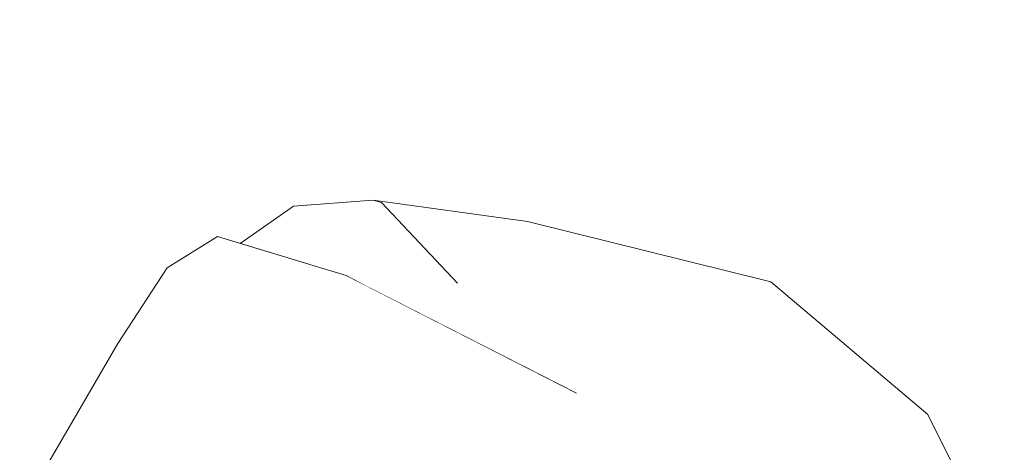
# Model space of a CAD drawing. Header units: millimetres. Extents: x 90539 to 127778, y -34922 to 14506.
# Tile 154 of 256: x 110900 to 111085, y 1291 to 1372. Entities that reach past the tile are written whole.
import ezdxf

# ---------------------------------------------------------------- set-up
doc = ezdxf.new("R2010")
doc.units = ezdxf.units.MM
doc.header["$MEASUREMENT"] = 0
doc.linetypes.add('Wipeout_Contour', pattern=[1000, 0, -1000])
for name, color, linetype in [('Nowe_A-Niepełnosprawni', 7, 'Continuous'), ('Nowe_A-Wymiary-Zewnętrzne', 7, 'Continuous'), ('Nowe_A-Ściany-Działowe', 7, 'Continuous')]:
    doc.layers.add(name, color=color, linetype=linetype)
doc.layers.add('Nowe_A-Niepełnosprawni_Nr_pióra__4', color=7, linetype='Continuous', lineweight=13)
doc.layers.add('Nowe_A-Wymiary-Zewnętrzne_Nr_pióra__46', color=5, linetype='Continuous', lineweight=15)
doc.layers.add('Nowe_A-Wymiary-Zewnętrzne_Nr_pióra__45', color=7, linetype='Continuous', lineweight=15, true_color=0x40a5ff)
doc.layers.add('Nowe_A-Wymiary-Zewnętrzne_Nr_pióra__85', color=7, linetype='Continuous', lineweight=13, true_color=0x80c2ff)
doc.styles.add('STYL_AUTOMATYCZNY_2', font='arial.ttf')
doc.dimstyles.new('STYL_AUTOMATYCZNY__1', dxfattribs={"dimtxt": 125, "dimasz": 47.5, "dimexe": 0.18, "dimexo": 20, "dimgap": 0, "dimtad": 1, "dimdec": 1, "dimlfac": 0.1, "dimzin": 0, "dimdsep": 46, "dimtxsty": 'STYL_AUTOMATYCZNY_2', "dimblk": 'ARROWHEAD_11', "dimblk1": 'ARROWHEAD_11', "dimblk2": 'ARROWHEAD_11', "dimcen": 0.09, "dimclrd": 256, "dimclre": 256, "dimclrt": 5, "dimadec": 1, "dimazin": 0, "dimtfac": 1, "dimtdec": 4, "dimtmove": 0, "dimatfit": 3, "dimfxl": 0, "dimtolj": 1, "dimtzin": 0, "dimarcsym": 0})

# ---------------------------------------------------------------- blocks, each defined once
blk = doc.blocks.new('ElemPrzekroju_23')
at = {"color": 254, "linetype": 'Wipeout_Contour', "lineweight": 0, "ltscale": 443944.631389}
blk.add_wipeout([(110966.43, 1338.48), (110968.03, 1338.01), (110982.28, 1322.86), (110995.45, 1334.45)], dxfattribs=at).dxf.layer = 'Nowe_A-Niepełnosprawni'
at = {"color": 254, "linetype": 'Wipeout_Contour', "lineweight": 0, "ltscale": 332812.469173}
blk.add_wipeout([(110918.48, 1311.55), (110933.73, 1304.61), (110937.17, 1331.63)], dxfattribs=at).dxf.layer = 'Nowe_A-Niepełnosprawni'
at = {"color": 254, "linetype": 'Wipeout_Contour', "lineweight": 0, "ltscale": 333184.058097}
blk.add_wipeout([(111041.15, 1323.14), (111048.81, 1308.09), (111070.68, 1298.24)], dxfattribs=at).dxf.layer = 'Nowe_A-Niepełnosprawni'
at = {"color": 254, "linetype": 'Wipeout_Contour', "lineweight": 0, "ltscale": 332948.451359}
blk.add_wipeout([(110943.27, 1321.38), (110986.32, 1286.38), (110996.18, 1305.38)], dxfattribs=at).dxf.layer = 'Nowe_A-Niepełnosprawni'
at = {"color": 254, "linetype": 'Wipeout_Contour', "lineweight": 0, "ltscale": 333102.651605}
blk.add_wipeout([(111030.99, 1321.17), (111012.64, 1306.14), (111036.13, 1302.02)], dxfattribs=at).dxf.layer = 'Nowe_A-Niepełnosprawni'
at = {"color": 254, "linetype": 'Wipeout_Contour', "lineweight": 0, "ltscale": 333239.058017}
blk.add_wipeout([(111062.85, 1296.52), (111072.02, 1273.42), (111081.98, 1275.45)], dxfattribs=at).dxf.layer = 'Nowe_A-Niepełnosprawni'
at = {"color": 254, "linetype": 'Wipeout_Contour', "lineweight": 0, "ltscale": 332837.835381}
blk.add_wipeout([(110933.73, 1304.61), (110943.27, 1321.38), (110937.17, 1331.63)], dxfattribs=at).dxf.layer = 'Nowe_A-Niepełnosprawni'
at = {"color": 254, "linetype": 'Wipeout_Contour', "lineweight": 0, "ltscale": 333238.088539}
blk.add_wipeout([(111062.85, 1296.52), (111081.98, 1275.45), (111070.68, 1298.24)], dxfattribs=at).dxf.layer = 'Nowe_A-Niepełnosprawni'
at = {"color": 254, "linetype": 'Wipeout_Contour', "lineweight": 0, "ltscale": 332886.626836}
blk.add_wipeout([(110933.73, 1304.61), (110986.32, 1286.38), (110943.27, 1321.38)], dxfattribs=at).dxf.layer = 'Nowe_A-Niepełnosprawni'
at = {"color": 254, "linetype": 'Wipeout_Contour', "lineweight": 0, "ltscale": 333049.214637}
blk.add_wipeout([(111030.99, 1321.17), (110982.28, 1322.86), (111012.64, 1306.14)], dxfattribs=at).dxf.layer = 'Nowe_A-Niepełnosprawni'
at = {"color": 254, "linetype": 'Wipeout_Contour', "lineweight": 0, "ltscale": 332795.987422}
blk.add_wipeout([(110933.73, 1304.61), (110901.36, 1272.81), (110938.88, 1282.01)], dxfattribs=at).dxf.layer = 'Nowe_A-Niepełnosprawni'
at = {"color": 254, "linetype": 'Wipeout_Contour', "lineweight": 0, "ltscale": 332922.441382}
blk.add_wipeout([(110948.25, 1333.58), (110982.28, 1322.86), (110968.03, 1338.01)], dxfattribs=at).dxf.layer = 'Nowe_A-Niepełnosprawni'
at = {"color": 254, "linetype": 'Wipeout_Contour', "lineweight": 0, "ltscale": 333139.341558}
blk.add_wipeout([(111048.81, 1308.09), (111030.99, 1321.17), (111036.13, 1302.02)], dxfattribs=at).dxf.layer = 'Nowe_A-Niepełnosprawni'
at = {"color": 254, "linetype": 'Wipeout_Contour', "lineweight": 0, "ltscale": 333013.728357}
blk.add_wipeout([(110986.32, 1286.38), (111008.6, 1286.25), (110996.18, 1305.38)], dxfattribs=at).dxf.layer = 'Nowe_A-Niepełnosprawni'
at = {"color": 254, "linetype": 'Wipeout_Contour', "lineweight": 0, "ltscale": 443814.994251}
blk.add_wipeout([(110951.44, 1337.36), (110941.46, 1330.33), (110941.52, 1330.31), (110948.25, 1333.58)], dxfattribs=at).dxf.layer = 'Nowe_A-Niepełnosprawni'
at = {"color": 254, "linetype": 'Wipeout_Contour', "lineweight": 0, "ltscale": 332973.802491}
blk.add_wipeout([(110982.28, 1322.86), (110963.43, 1323.24), (111004.63, 1302.25)], dxfattribs=at).dxf.layer = 'Nowe_A-Niepełnosprawni'
at = {"color": 254, "linetype": 'Wipeout_Contour', "lineweight": 0, "ltscale": 333144.336126}
blk.add_wipeout([(111041.15, 1323.14), (111030.99, 1321.17), (111048.81, 1308.09)], dxfattribs=at).dxf.layer = 'Nowe_A-Niepełnosprawni'
at = {"color": 254, "linetype": 'Wipeout_Contour', "lineweight": 0, "ltscale": 333080.490357}
blk.add_wipeout([(111008.6, 1286.25), (111036.13, 1302.02), (111012.64, 1306.14)], dxfattribs=at).dxf.layer = 'Nowe_A-Niepełnosprawni'
at = {"color": 254, "linetype": 'Wipeout_Contour', "lineweight": 0, "ltscale": 332909.687385}
blk.add_wipeout([(110966.43, 1338.48), (110951.44, 1337.36), (110968.03, 1338.01)], dxfattribs=at).dxf.layer = 'Nowe_A-Niepełnosprawni'
at = {"color": 254, "linetype": 'Wipeout_Contour', "lineweight": 0, "ltscale": 332985.067572}
blk.add_wipeout([(110961.35, 1324.3), (110996.18, 1305.38), (111004.63, 1302.25)], dxfattribs=at).dxf.layer = 'Nowe_A-Niepełnosprawni'
at = {"color": 254, "linetype": 'Wipeout_Contour', "lineweight": 0, "ltscale": 888234.899128}
blk.add_wipeout([(111036.13, 1302.02), (111008.6, 1286.25), (111009.94, 1286.4), (111012.78, 1287.02), (111020.13, 1288.18), (111026.75, 1288.44), (111028.94, 1288.49), (111031.61, 1288.78)], dxfattribs=at).dxf.layer = 'Nowe_A-Niepełnosprawni'
at = {"color": 254, "linetype": 'Wipeout_Contour', "lineweight": 0, "ltscale": 332881.853806}
blk.add_wipeout([(110986.32, 1286.38), (110933.73, 1304.61), (110938.88, 1282.01)], dxfattribs=at).dxf.layer = 'Nowe_A-Niepełnosprawni'
at = {"color": 254, "linetype": 'Wipeout_Contour', "lineweight": 0, "ltscale": 333031.998118}
blk.add_wipeout([(110996.18, 1305.38), (111008.6, 1286.25), (111004.63, 1302.25)], dxfattribs=at).dxf.layer = 'Nowe_A-Niepełnosprawni'
at = {"color": 254, "linetype": 'Wipeout_Contour', "lineweight": 0, "ltscale": 333148.432311}
blk.add_wipeout([(111036.13, 1302.02), (111031.61, 1288.78), (111057.79, 1287.89)], dxfattribs=at).dxf.layer = 'Nowe_A-Niepełnosprawni'
at = {"color": 254, "linetype": 'Wipeout_Contour', "lineweight": 0, "ltscale": 333022.510456}
blk.add_wipeout([(111012.64, 1306.14), (110982.28, 1322.86), (111004.63, 1302.25)], dxfattribs=at).dxf.layer = 'Nowe_A-Niepełnosprawni'
at = {"color": 254, "linetype": 'Wipeout_Contour', "lineweight": 0, "ltscale": 333165.455737}
blk.add_wipeout([(111048.81, 1308.09), (111036.13, 1302.02), (111057.79, 1287.89)], dxfattribs=at).dxf.layer = 'Nowe_A-Niepełnosprawni'
at = {"color": 254, "linetype": 'Wipeout_Contour', "lineweight": 0, "ltscale": 332924.406619}
blk.add_wipeout([(110943.27, 1321.38), (110996.18, 1305.38), (110961.35, 1324.3)], dxfattribs=at).dxf.layer = 'Nowe_A-Niepełnosprawni'
at = {"color": 254, "linetype": 'Wipeout_Contour', "lineweight": 0, "ltscale": 333205.058155}
blk.add_wipeout([(111048.81, 1308.09), (111062.85, 1296.52), (111070.68, 1298.24)], dxfattribs=at).dxf.layer = 'Nowe_A-Niepełnosprawni'
at = {"color": 254, "linetype": 'Wipeout_Contour', "lineweight": 0, "ltscale": 333048.644848}
blk.add_wipeout([(111008.6, 1286.25), (111012.64, 1306.14), (111004.63, 1302.25)], dxfattribs=at).dxf.layer = 'Nowe_A-Niepełnosprawni'
at = {"color": 254, "linetype": 'Wipeout_Contour', "lineweight": 0, "ltscale": 333091.072224}
blk.add_wipeout([(111041.15, 1323.14), (110995.45, 1334.45), (111030.99, 1321.17)], dxfattribs=at).dxf.layer = 'Nowe_A-Niepełnosprawni'
at = {"color": 254, "linetype": 'Wipeout_Contour', "lineweight": 0, "ltscale": 332865.790248}
blk.add_wipeout([(110961.35, 1324.3), (110937.17, 1331.63), (110943.27, 1321.38)], dxfattribs=at).dxf.layer = 'Nowe_A-Niepełnosprawni'
at = {"color": 254, "linetype": 'Wipeout_Contour', "lineweight": 0, "ltscale": 333192.053848}
blk.add_wipeout([(111057.79, 1287.89), (111062.85, 1296.52), (111048.81, 1308.09)], dxfattribs=at).dxf.layer = 'Nowe_A-Niepełnosprawni'
at = {"layer": 'Nowe_A-Niepełnosprawni_Nr_pióra__4', "color": 7, "linetype": 'Continuous', "lineweight": 13}
blk.add_line((111070.68, 1298.24), (111041.15, 1323.14), dxfattribs=at)
at = {"color": 254, "linetype": 'Wipeout_Contour', "lineweight": 0, "ltscale": 333032.706469}
blk.add_wipeout([(110995.45, 1334.45), (110982.28, 1322.86), (111030.99, 1321.17)], dxfattribs=at).dxf.layer = 'Nowe_A-Niepełnosprawni'
at = {"color": 254, "linetype": 'Wipeout_Contour', "lineweight": 0, "ltscale": 332868.412444}
blk.add_wipeout([(110948.25, 1333.58), (110941.52, 1330.31), (110954.73, 1326.3)], dxfattribs=at).dxf.layer = 'Nowe_A-Niepełnosprawni'
at = {"color": 254, "linetype": 'Wipeout_Contour', "lineweight": 0, "ltscale": 332807.016933}
blk.add_wipeout([(110927.7, 1325.77), (110918.48, 1311.55), (110937.17, 1331.63)], dxfattribs=at).dxf.layer = 'Nowe_A-Niepełnosprawni'
at = {"color": 254, "linetype": 'Wipeout_Contour', "lineweight": 0, "ltscale": 333215.142513}
blk.add_wipeout([(111057.79, 1287.89), (111072.02, 1273.42), (111062.85, 1296.52)], dxfattribs=at).dxf.layer = 'Nowe_A-Niepełnosprawni'
at = {"layer": 'Nowe_A-Niepełnosprawni_Nr_pióra__4', "color": 7, "linetype": 'Continuous', "lineweight": 13}
for p, q in [((110995.45, 1334.45), (111041.15, 1323.14)), ((110927.7, 1325.77), (110937.17, 1331.63)), ((111081.98, 1275.45), (111070.68, 1298.24))]:
    blk.add_line(p, q, dxfattribs=at)
at = {"color": 254, "linetype": 'Wipeout_Contour', "lineweight": 0, "ltscale": 554850.123637}
blk.add_wipeout([(110948.25, 1333.58), (110954.73, 1326.3), (110961.35, 1324.3), (110963.43, 1323.24), (110982.28, 1322.86)], dxfattribs=at).dxf.layer = 'Nowe_A-Niepełnosprawni'
at = {"color": 254, "linetype": 'Wipeout_Contour', "lineweight": 0, "ltscale": 332776.274278}
blk.add_wipeout([(110933.73, 1304.61), (110918.48, 1311.55), (110901.36, 1272.81)], dxfattribs=at).dxf.layer = 'Nowe_A-Niepełnosprawni'
at = {"layer": 'Nowe_A-Niepełnosprawni_Nr_pióra__4', "color": 7, "linetype": 'Continuous', "lineweight": 13}
for p, q in [((110937.17, 1331.63), (110961.35, 1324.3)), ((110961.35, 1324.3), (111004.63, 1302.25))]:
    blk.add_line(p, q, dxfattribs=at)
at = {"color": 254, "linetype": 'Wipeout_Contour', "lineweight": 0, "ltscale": 332892.195308}
blk.add_wipeout([(110951.44, 1337.36), (110948.25, 1333.58), (110968.03, 1338.01)], dxfattribs=at).dxf.layer = 'Nowe_A-Niepełnosprawni'
at = {"color": 254, "linetype": 'Wipeout_Contour', "lineweight": 0, "ltscale": 332739.765829}
blk.add_wipeout([(110897.24, 1275.15), (110901.36, 1272.81), (110918.48, 1311.55)], dxfattribs=at).dxf.layer = 'Nowe_A-Niepełnosprawni'
at = {"layer": 'Nowe_A-Niepełnosprawni_Nr_pióra__4', "color": 7, "linetype": 'Continuous', "lineweight": 13}
for p, q in [((110951.44, 1337.36), (110966.43, 1338.48)), ((110966.43, 1338.48), (110968.03, 1338.01)), ((110995.45, 1334.45), (110966.43, 1338.48)), ((110968.03, 1338.01), (110982.28, 1322.86)), ((110951.44, 1337.36), (110941.46, 1330.33)), ((110918.48, 1311.55), (110927.7, 1325.77)), ((110897.24, 1275.15), (110918.48, 1311.55))]:
    blk.add_line(p, q, dxfattribs=at)
blk = doc.blocks.new('ElemPrzekroju_25')
at = {"color": 254, "linetype": 'Wipeout_Contour', "lineweight": 0, "ltscale": 6815411.693442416}
blk.add_wipeout([(109677.6, 2540), (109677.6, 2100), (110477.6, 2100), (110477.6, 519.19), (110503.66, 549.44), (110520.6, 562.24), (110520.6, 2117), (111654.6, 2117), (111654.6, 0), (111973.1, 0), (111973.1, 2.45), (111943.06, 2.45), (111910.44, 86.95), (111909.1, 94.15), (111909.1, 204.5), (111973.1, 204.5), (111973.1, 205.5), (111908.1, 205.5), (111908.1, 228.49), (111870.92, 228.49), (111870.92, 232.26), (111870.92, 232.76), (111870.9, 257.12), (111870.92, 260.3), (111870.92, 477.41), (111870.9, 514.77), (111870.92, 548.64), (111870.92, 566.63), (111870.72, 573.91), (111870.15, 590.35), (111869.58, 605.28), (111868.94, 621.57), (111868.28, 635.36), (111867.53, 651.5), (111866.73, 666.91), (111866.46, 675.53), (111870.87, 676.73), (111870.92, 687.28), (111870.92, 691.98), (111870.92, 692.51), (111908.1, 692.51), (111908.1, 717), (111918.49, 749.19), (111892.43, 753.66), (111890.42, 755.43), (111889.48, 757.69), (111889.61, 759.5), (111889.69, 759.95), (111890.43, 764.33), (111895.67, 795.02), (111896.27, 798.52), (111897.03, 800.85), (111898.43, 802.31), (111900.88, 803.3), (111934.17, 797.72), (111934, 797.19), (111947.82, 839.98), (111973.27, 839.98), (111973.27, 840), (112527.6, 840), (112527.6, 2540)], dxfattribs=at).dxf.layer = 'Nowe_A-Ściany-Działowe'
blk = doc.blocks.new('*D748')
at = {"layer": 'Nowe_A-Wymiary-Zewnętrzne_Nr_pióra__45', "linetype": 'Continuous', "lineweight": 15, "true_color": 0x40a5ff}
for points in [[(119375.13, 12845), (119376.08, 12840.22), (119378.79, 12836.16), (119382.84, 12833.45), (119387.63, 12832.5), (119392.41, 12833.45), (119396.47, 12836.16), (119399.18, 12840.22), (119400.13, 12845), (119399.18, 12849.78), (119396.47, 12853.84), (119392.41, 12856.55), (119387.63, 12857.5), (119382.84, 12856.55), (119378.79, 12853.84), (119376.08, 12849.78)], [(119375.13, -450), (119376.08, -454.78), (119378.79, -458.84), (119382.84, -461.55), (119387.63, -462.5), (119392.41, -461.55), (119396.47, -458.84), (119399.18, -454.78), (119400.13, -450), (119399.18, -445.22), (119396.47, -441.16), (119392.41, -438.45), (119387.63, -437.5), (119382.84, -438.45), (119378.79, -441.16), (119376.08, -445.22)]]:
    blk.add_hatch(color=161, dxfattribs=at).paths.add_polyline_path(points)
at = {"layer": 'Nowe_A-Wymiary-Zewnętrzne_Nr_pióra__45', "color": 161, "linetype": 'Continuous', "lineweight": 15, "true_color": 0x40a5ff}
for centre in [(119387.63, 12845), (119387.63, -450)]:
    blk.add_circle(centre, 12.5, dxfattribs=at)
at = {"layer": 'Nowe_A-Wymiary-Zewnętrzne_Nr_pióra__85', "color": 151, "linetype": 'Continuous', "lineweight": 13, "true_color": 0x80c2ff}
for p, q in [((119387.63, 12857.5), (119387.63, 12870)), ((119375.13, 12845), (119340.75, 12845)), ((119434.5, 12845), (119400.13, 12845)), ((119387.63, -437.5), (119387.63, 12832.5)), ((119375.13, -450), (119340.75, -450)), ((119434.5, -450), (119400.13, -450)), ((119387.63, -475), (119387.63, -462.5))]:
    blk.add_line(p, q, dxfattribs=at)
at = {"layer": 'Nowe_A-Wymiary-Zewnętrzne_Nr_pióra__46', "color": 5, "lineweight": 15, "insert": (119362.63, 5911.52), "char_height": 125, "attachment_point": 7, "rotation": 90, "style": 'STYL_AUTOMATYCZNY_2'}
blk.add_mtext('\\A1;{\\pql;\\fArial|b0|i0|c238|p0;\\W1.000000;1\xa0329,5}', dxfattribs=at)
blk = doc.blocks.new('ARROWHEAD_11')
at = {"color": 0, "linetype": 'Continuous', "lineweight": 0}
blk.add_line((0, 0), (-1, 0), dxfattribs=at)
at = {"color": 0, "linetype": 'Continuous', "lineweight": 0, "const_width": 0.25, "flags": 128}
blk.add_lwpolyline([(-0.125, 0, 1), (0.125, 0, 1)], format="xyb", close=True, dxfattribs=at)

msp = doc.modelspace()

# ---------------------------------------------------------------- block references
at = {"layer": 'Nowe_A-Niepełnosprawni', "lineweight": 0}
msp.add_blockref('ElemPrzekroju_23', (0, 0), dxfattribs=at)

# ---------------------------------------------------------------- next in the draw order: block references
at = {"layer": 'Nowe_A-Ściany-Działowe', "lineweight": 0}
msp.add_blockref('ElemPrzekroju_25', (0, 0), dxfattribs=at)

# ---------------------------------------------------------------- next in the draw order: dimensions: what is measured, and where the dimension line sits
at = {"layer": 'Nowe_A-Wymiary-Zewnętrzne', "color": 151, "linetype": 'Continuous', "lineweight": 13, "true_color": 0x80c2ff}
dim = msp.add_linear_dim(base=(119387.63, 12845), p1=(95120.09, -450), p2=(98654.74, 12845), angle=90, dimstyle='STYL_AUTOMATYCZNY__1', dxfattribs=at)
dim.commit()
dim.dimension.update_dxf_attribs({"geometry": '*D748', "text_midpoint": (119300.13, 6192.64), "dimtype": 160, "text_rotation": 90})

doc.saveas('drawing.dxf')
